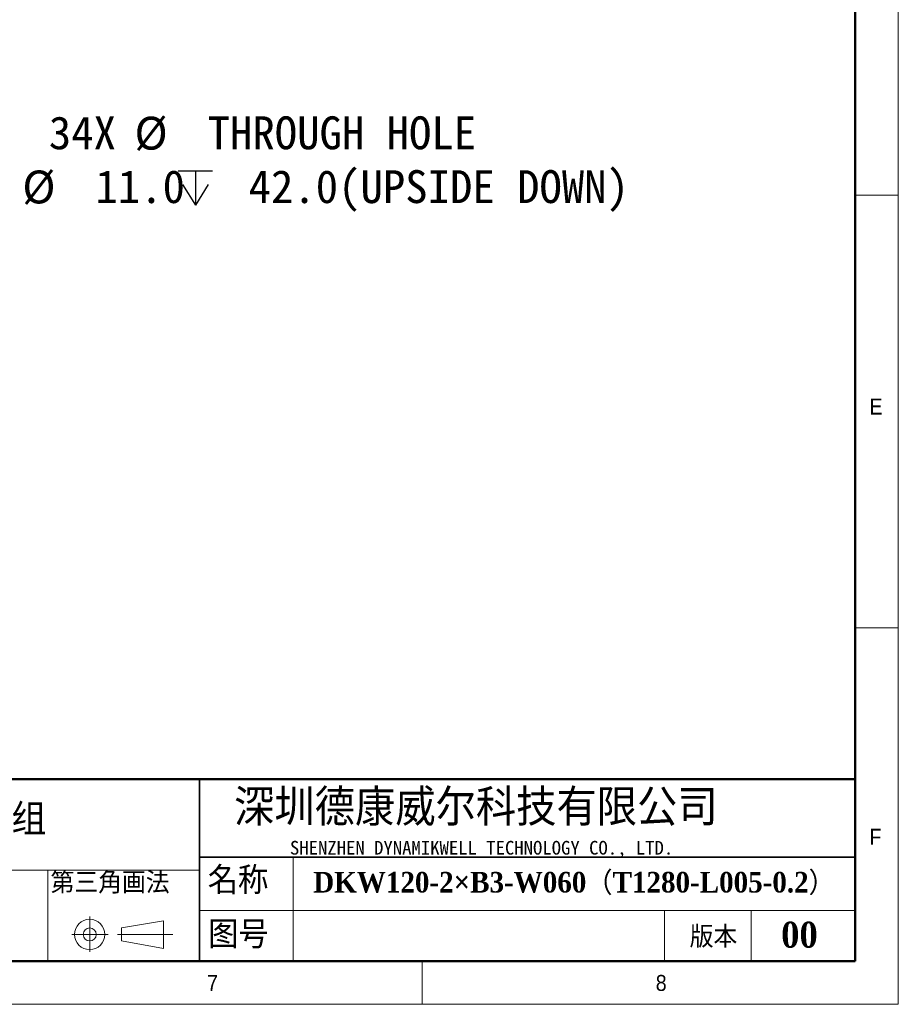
# Model space of a CAD drawing. Header units: millimetres. Extents: x 35 to 2905, y 35 to 2044.
# Tile 5 of 9: x 2194 to 2905, y 35 to 831. Entities that reach past the tile are written whole.
import ezdxf

# ---------------------------------------------------------------- set-up
doc = ezdxf.new("R2010")
doc.units = ezdxf.units.MM
doc.header["$LTSCALE"] = 7
doc.layers.add('DIMNS', color=7, linetype='Continuous')
doc.layers.add('黑色实线', color=7, linetype='Continuous')
doc.styles.add('SLDTEXTSTYLE1', font='Gothic.ttf', dxfattribs={"width": 0.913})
doc.styles.add('SLDTEXTSTYLE2', font='timesbd.ttf', dxfattribs={"width": 0.933})
doc.styles.add('SLDTEXTSTYLE4', font='txt', dxfattribs={"bigfont": 'bigfont'})
doc.styles.add('SLDTEXTSTYLE5', font='txt', dxfattribs={"bigfont": 'bigfont'})
doc.styles.add('SLDTEXTSTYLE6', font='txt')
doc.styles.add('SLDTEXTSTYLE7', font='timesbd.ttf', dxfattribs={"width": 0.933, "bigfont": 'bigfont'})
doc.styles.add('SLDTEXTSTYLE8', font='txt')
doc.dimstyles.new('SLDDIMSTYLE7', dxfattribs={"dimtxt": 26.6, "dimasz": 14, "dimexe": 0, "dimexo": 0.0625, "dimgap": 6.65, "dimtad": 0, "dimtih": 1, "dimtoh": 1, "dimdec": 1, "dimrnd": 1e-09, "dimzin": 4, "dimdsep": 46, "dimtxsty": 'SLDTEXTSTYLE8', "dimsah": 1, "dimcen": 0, "dimadec": 0, "dimazin": 1, "dimtfac": 1, "dimtdec": 1, "dimtofl": 0, "dimtmove": 0, "dimatfit": 3, "dimfxl": 0, "dimfrac": 2, "dimtolj": 1, "dimtzin": 12, "dimarcsym": 0})

# ---------------------------------------------------------------- blocks, each defined once
blk = doc.blocks.new('SW_SYMBOL_HOLE_SPOT')
at = {"layer": '黑色实线', "color": 0}
for p, q in [((0, 6125), (0, 525)), ((11200, 525), (11200, 6125)), ((0, 525), (11200, 525))]:
    blk.add_line(p, q, dxfattribs=at)
blk = doc.blocks.new('SW_SYMBOL_HOLE_DEPTH')
at = {"layer": '黑色实线', "color": 0}
for p, q in [((0, 6125), (5600, 6125)), ((2800, 6125), (2800, 525)), ((700, 3885), (2800, 525)), ((4900, 3885), (2800, 525))]:
    blk.add_line(p, q, dxfattribs=at)
blk = doc.blocks.new('_D_30')
at = {"layer": '黑色实线'}
for p, q in [((2050.08, 649.85), (2089.43, 718.02)), ((2089.43, 718.02), (2111.88, 718.02))]:
    blk.add_line(p, q, dxfattribs=at)
blk.add_solid([(2050.08, 649.85), (2058.9, 660.93), (2055.26, 663.03)], dxfattribs=at)
at = {"layer": '黑色实线', "xscale": 0.004985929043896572, "yscale": 0.004985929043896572, "zscale": 0.004985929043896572}
for name, p in [('SW_SYMBOL_HOLE_SPOT', (2122.99, 678.65)), ('SW_SYMBOL_HOLE_DEPTH', (2322.53, 678.65))]:
    blk.add_blockref(name, p, dxfattribs=at)
at = {"layer": '黑色实线', "char_height": 26.6, "attachment_point": 1, "style": 'SLDTEXTSTYLE8'}
for s, insert in [('34X ', (2218, 753.18)), ('%%c', (2287.24, 752.92)), (' THROUGH HOLE', (2328.34, 753.18)), ('%%c', (2196.53, 709.4)), (' 11.0 ', (2237.63, 709.66)), (' 42.0(UPSIDE DOWN)', (2361.47, 709.66))]:
    blk.add_mtext(s, dxfattribs=dict(at, insert=insert))

msp = doc.modelspace()

# ---------------------------------------------------------------- linework, layer by layer
at = {"color": 7, "linetype": 'Continuous', "lineweight": 18}
for p, q in [((2905, 35), (2905, 2044)), ((2870, 2009), (2870, 70)), ((2870, 689.5), (2905, 689.5)), ((2870, 339.5), (2905, 339.5)), ((2415.65, 154), (2415.65, 70)), ((1926.29, 143.5), (2339.76, 143.5)), ((2217.1, 143.5), (2217.1, 70)), ((2251.06, 106.04), (2251.06, 77.44)), ((2339.76, 110.88), (2870, 110.88)), ((2716, 110.88), (2716, 70)), ((2786, 110.88), (2786, 70)), ((2276.67, 96.73), (2310.66, 102.61)), ((2276.67, 86.23), (2276.67, 96.73)), ((2310.66, 102.61), (2310.66, 80.22)), ((2236.5, 91.48), (2265.91, 91.48)), ((2273.64, 91.48), (2318.36, 91.48)), ((2276.67, 86.23), (2310.66, 80.22)), ((70, 70), (2870, 70)), ((861, 70), (2870, 70)), ((2520, 70), (2520, 35)), ((35, 35), (2905, 35))]:
    msp.add_line(p, q, dxfattribs=at)
at = {"color": 7, "linetype": 'Continuous', "lineweight": 50}
for p, q in [((2870, 2009), (2870, 70)), ((2870, 217), (1281, 217)), ((70, 70), (2870, 70))]:
    msp.add_line(p, q, dxfattribs=at)
at = {"color": 7, "linetype": 'Continuous', "lineweight": 35}
for p, q in [((2339.76, 217), (2339.76, 70)), ((2339.76, 154), (2870, 154))]:
    msp.add_line(p, q, dxfattribs=at)
at = {"color": 7, "linetype": 'Continuous', "lineweight": 18}
for radius in [12.25, 5.25]:
    msp.add_circle((2251.06, 91.48), radius, dxfattribs=at)

# ---------------------------------------------------------------- texts
at = {"color": 7, "linetype": 'Continuous', "lineweight": 0}
for s, insert, char_height, attachment_point, style in [('E', (2881.67, 524.92), 12.96, 1, 'SLDTEXTSTYLE1'), ('深圳德康威尔科技有限公司', (2367.78, 209.07), 29.6333, 1, 'SLDTEXTSTYLE5'), ('{\\fSimSun|b1|i0|c134|p2;单轴模组}', (2102.94, 196.56), 22.225, 1, 'SLDTEXTSTYLE7'), ('F', (2881.67, 176.95), 12.96, 1, 'SLDTEXTSTYLE1'), ('SHENZHEN DYNAMIKWELL TECHNOLOGY CO., LTD.', (2413.02, 167.18), 11.1125, 1, 'SLDTEXTSTYLE6'), ('名称', (2346.56, 146.34), 22.225, 1, 'SLDTEXTSTYLE4'), ('DKW120-2×B3-W060（T1280-L005-0.2）', (2431.84, 142.09), 16.6687, 1, 'SLDTEXTSTYLE7'), ('图号', (2346.86, 102.52), 22.225, 1, 'SLDTEXTSTYLE4'), ('版本', (2736.3, 98.31), 17.5, 1, 'SLDTEXTSTYLE4'), ('00', (2825.06, 101.8), 21, 2, 'SLDTEXTSTYLE2'), ('7', (2346.02, 58.78), 12.96, 1, 'SLDTEXTSTYLE1'), ('8', (2708.84, 58.78), 12.96, 1, 'SLDTEXTSTYLE1')]:
    msp.add_mtext(s, dxfattribs=dict(at, insert=insert, char_height=char_height, attachment_point=attachment_point, style=style))
at = {"layer": 'DIMNS', "color": 7, "insert": (2219.42, 142.13), "char_height": 17.5, "attachment_point": 1, "style": 'SLDTEXTSTYLE4'}
msp.add_mtext('第三角画法', dxfattribs=at)

# ---------------------------------------------------------------- dimensions: what is measured, and where the dimension line sits
at = {"layer": '黑色实线'}
dim = msp.add_diameter_dim_2p(p1=(2046.78, 644.14), p2=(2050.08, 649.85), text='34X %%c THROUGH HOLE\\P{\\fGDT;v}%%c <> {\\fGDT;x} 42.0(UPSIDE DOWN)\\P', dimstyle='SLDDIMSTYLE7', dxfattribs=at)
dim.commit()
dim.dimension.update_dxf_attribs({"geometry": '_D_30', "text_midpoint": (2409.49, 718.02), "dimtype": 163})

doc.saveas('drawing.dxf')
